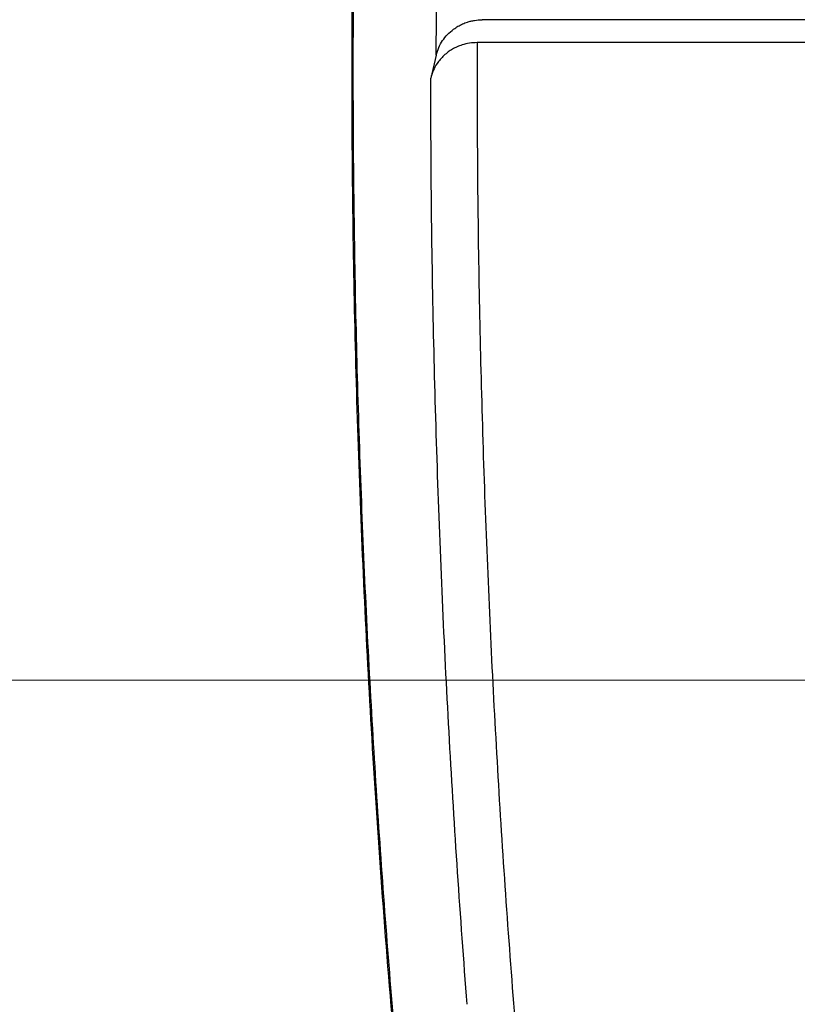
# Model space of a CAD drawing. Header units: millimetres. Extents: x -848 to 77789, y -17557 to 12238.
# Tile 36 of 79: x 71693 to 71767, y -12364 to -12271. Entities that reach past the tile are written whole.
import ezdxf
from ezdxf import colors
from ezdxf.entities.mleader import LeaderData, LeaderLine
from ezdxf.math import Vec2, Vec3

# ---------------------------------------------------------------- set-up
doc = ezdxf.new("R2010")
doc.units = ezdxf.units.MM
doc.layers.add('RR_IWK_opisy_piony', color=7, linetype='Continuous', lineweight=13)
doc.styles.add('Garamond', font='GARA.TTF')

# ---------------------------------------------------------------- blocks, each defined once
blk = doc.blocks.new('A$C661458EC')
at = {"color": 7, "linetype": 'Continuous', "lineweight": 25}
for p, q in [((3.5722, -5.3723), (-3.6694, -5.3723)), ((3.5839, -5.4206), (-3.6811, -5.4206)), ((-3.7669, -5.4468), (-3.7786, -5.4955))]:
    blk.add_line(p, q, dxfattribs=at)
for points, knots in [([(-3.6509, -9.1914), (-3.668, -9.0812), (-3.702, -8.8607), (-3.7472, -8.5292), (-3.788, -8.1971), (-3.824, -7.8645), (-3.8554, -7.5313), (-3.8821, -7.1978), (-3.9034, -6.8732), (-3.9199, -6.5576), (-3.932, -6.2511), (-3.94, -5.9445), (-3.9442, -5.6378), (-3.9443, -5.3311), (-3.9405, -5.0244), (-3.9327, -4.7178), (-3.921, -4.4113), (-3.9053, -4.105), (-3.8857, -3.7989), (-3.8621, -3.4931), (-3.8329, -3.1695), (-3.7972, -2.8281), (-3.7542, -2.4692), (-3.706, -2.1109), (-3.6693, -1.8728), (-3.6509, -1.7537)], [0, 0, 0, 0, 0.0448, 0.0896, 0.1344, 0.1792, 0.224, 0.2688, 0.3136, 0.354667, 0.395733, 0.4368, 0.477867, 0.518933, 0.56, 0.601067, 0.642134, 0.6832, 0.724267, 0.765334, 0.8064, 0.8548, 0.9032, 0.9516, 1, 1, 1, 1]), ([(-3.6483, -9.191), (-3.6618, -9.1046), (-3.6886, -8.9318), (-3.7253, -8.6721), (-3.7592, -8.412), (-3.7903, -8.1516), (-3.8183, -7.8923), (-3.8433, -7.6344), (-3.8653, -7.3777), (-3.8846, -7.1208), (-3.9012, -6.862), (-3.9151, -6.6013), (-3.9261, -6.3386), (-3.9343, -6.0759), (-3.9395, -5.8131), (-3.9418, -5.5502), (-3.9412, -5.2873), (-3.9377, -5.0245), (-3.9313, -4.7617), (-3.922, -4.499), (-3.9097, -4.2364), (-3.8946, -3.974), (-3.8765, -3.7118), (-3.8556, -3.4497), (-3.8309, -3.1792), (-3.8022, -2.9003), (-3.7692, -2.613), (-3.7325, -2.3262), (-3.6926, -2.0398), (-3.6631, -1.8493), (-3.6483, -1.7541)], [0, 0, 0, 0, 0.035123, 0.070246, 0.10537, 0.140493, 0.175616, 0.210112, 0.244608, 0.279104, 0.3136, 0.3488, 0.384, 0.4192, 0.4544, 0.4896, 0.5248, 0.56, 0.5952, 0.6304, 0.6656, 0.7008, 0.736, 0.7712, 0.8064, 0.84512, 0.88384, 0.92256, 0.96128, 1, 1, 1, 1]), ([(-3.7669, -5.4468), (-3.7666, -5.3597), (-3.7659, -5.1855), (-3.7614, -4.9243), (-3.7545, -4.6632), (-3.7448, -4.4022), (-3.7326, -4.143), (-3.7178, -3.8855), (-3.7005, -3.6296), (-3.6808, -3.3739), (-3.6655, -3.2036), (-3.6579, -3.1185)], [0, 0, 0, 0, 0.112064, 0.224087, 0.33608, 0.448054, 0.560018, 0.669986, 0.779965, 0.889967, 1, 1, 1, 1]), ([(-3.7669, -5.4468), (-3.7653, -5.4415), (-3.7623, -5.431), (-3.7542, -5.4164), (-3.7438, -5.4034), (-3.7325, -5.3935), (-3.7216, -5.3862), (-3.7119, -5.3812), (-3.7026, -5.3777), (-3.694, -5.3752), (-3.6838, -5.3731), (-3.6759, -5.3726), (-3.6707, -5.3723)], [0, 0, 0, 0, 0.152174, 0.294928, 0.431153, 0.564164, 0.644268, 0.721089, 0.79587, 0.848453, 0.899655, 1, 1, 1, 1]), ([(-3.6694, -5.3723), (-3.6696, -5.3723), (-3.6701, -5.3723), (-3.6705, -5.3723), (-3.6707, -5.3723)], [0, 0, 0, 0, 0.5599598, 1, 1, 1, 1]), ([(-3.6811, -5.4206), (-3.6865, -5.4208), (-3.6973, -5.4213), (-3.7113, -5.4248), (-3.7231, -5.4293), (-3.733, -5.4343), (-3.7423, -5.4404), (-3.751, -5.4476), (-3.7589, -5.4558), (-3.7668, -5.4663), (-3.774, -5.4795), (-3.777, -5.4901), (-3.7786, -5.4955)], [0, 0, 0, 0, 0.101914, 0.204738, 0.280864, 0.357635, 0.43629, 0.524781, 0.614137, 0.705408, 0.847971, 1, 1, 1, 1]), ([(-3.6811, -5.4206), (-3.681, -5.5082), (-3.6809, -5.6835), (-3.6772, -5.9465), (-3.6709, -6.2095), (-3.6619, -6.4725), (-3.6502, -6.7355), (-3.6357, -6.9984), (-3.6186, -7.2614), (-3.6049, -7.4366), (-3.5981, -7.5242)], [0, 0, 0, 0, 0.124857, 0.249729, 0.374627, 0.499567, 0.62456, 0.749622, 0.874764, 1, 1, 1, 1]), ([(-3.7021, -7.4442), (-3.7089, -7.3516), (-3.7227, -7.1664), (-3.7396, -6.8883), (-3.7536, -6.6099), (-3.7646, -6.3314), (-3.7725, -6.0528), (-3.7775, -5.7741), (-3.7782, -5.5884), (-3.7786, -5.4955)], [0, 0, 0, 0, 0.142811, 0.285668, 0.428552, 0.571445, 0.714329, 0.857187, 1, 1, 1, 1])]:
    blk.add_open_spline(points, degree=3, knots=knots, dxfattribs=at)
blk = doc.blocks.new('_None')

msp = doc.modelspace()

# ---------------------------------------------------------------- linework, layer by layer
at = {"color": 7, "linetype": 'Continuous', "lineweight": 0}
msp.add_line((71837.5, -12333.488), (71560.118, -12333.488), dxfattribs=at)

# ---------------------------------------------------------------- block references
at = {"lineweight": 0, "xscale": 45, "yscale": 45, "zscale": 45}
msp.add_blockref('A$C661458EC', (71902.188, -12029.189), dxfattribs=at)

# ---------------------------------------------------------------- next in the draw order: leaders
at = {"layer": 'RR_IWK_opisy_piony'}
ml = msp.add_multileader_mtext('Standard', dxfattribs=at)
ml.set_content('Zestawy ciepłomierzowe\\P- zawór kulowy DN15/DN20\\P- filtr siatkowy DN15/DN20\\P- ciepłomierz {\\A1;q{\\H0.7x;nom}=0,6 m{\\H0.7x;\\S3^ ;}/h DN15}\\P- zawór kulowy DN15/DN20\\P', color=256, style='Garamond')
ml.set_leader_properties()
ml.set_arrow_properties(name='NONE')
ml.build(insert=Vec2(0, 0))
ml.multileader.update_dxf_attribs({"text_left_attachment_type": 2, "text_right_attachment_type": 2, "dogleg_length": 0, "arrow_head_size": 0.18})
ctx = ml.context
ctx.base_point, ctx.char_height, ctx.arrow_head_size, ctx.landing_gap_size, ctx.plane_origin = Vec3(72890.099, -11459.833), 200, 0.18, 25, Vec3(97310.047, 87237.635)
ctx.left_attachment, ctx.right_attachment = 2, 2
notes = []
notes.append((ctx, [(1, (1, 1, 0), (72890.099, -11459.996), (1, 0), 0, [(0, [(72366.062, -12346.014), (71897.531, -12290.668), (71464.8, -12192.363)], 0, [])])]))
ctx.mtext.insert = Vec3(72915.099, -10630.566)
ctx.mtext.has_bg_fill, ctx.mtext.bg_color, ctx.mtext.bg_scale_factor, ctx.mtext.bg_transparency, ctx.mtext.use_window_bg_color = 1, -1027028792, 1, 0, 1
for ctx, leaders in notes:
    for number, flags, end, landing, length, lines in leaders:
        leader = LeaderData()
        leader.index, (leader.has_last_leader_line, leader.has_dogleg_vector, leader.attachment_direction) = number, flags
        leader.last_leader_point, leader.dogleg_vector, leader.dogleg_length = Vec3(end), Vec3(landing), length
        for number, points, colour, breaks in lines:
            line = LeaderLine()
            line.index, line.vertices, line.color, line.breaks = number, Vec3.list(points), colors.encode_raw_color(colour), breaks
            leader.lines.append(line)
        ctx.leaders.append(leader)

doc.saveas('drawing.dxf')
